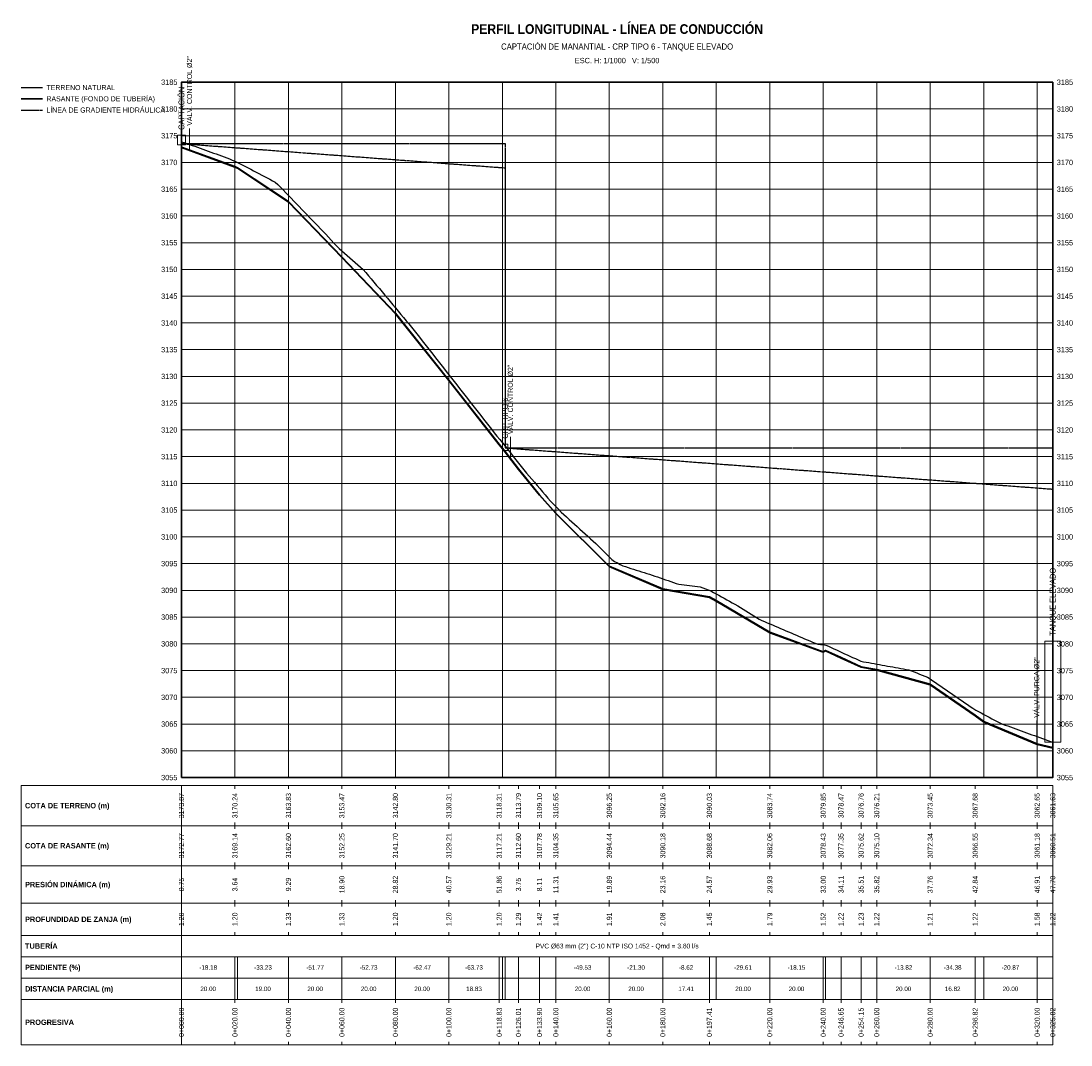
# Model space of a CAD drawing. Header units: metres. Extents: x 295850 to 310263, y 8095845 to 8104014.
# Tile 53 of 77: x 297140 to 297533, y 8099900 to 8100283. Entities that reach past the tile are written whole.
import ezdxf
from ezdxf.enums import TextEntityAlignment as Align

# ---------------------------------------------------------------- set-up
doc = ezdxf.new("R2010")
doc.units = ezdxf.units.M
doc.linetypes.add('DASHED2', pattern=[0.762, 0.635, -0.127])
for name, color, linetype, lineweight in [('PERF-BANDAS', 7, 'Continuous', 18), ('PERF-EST', 6, 'Continuous', 18), ('PERF-GRILLA', 252, 'Continuous', 9), ('PERF-HGL', 134, 'DASHED2', 25), ('PERF-MARCO', 7, 'Continuous', 35), ('PERF-RASANTE', 1, 'Continuous', 35), ('PERF-TERRENO', 32, 'Continuous', 25), ('PERF-TXT', 7, 'Continuous', 18)]:
    doc.layers.add(name, color=color, linetype=linetype, lineweight=lineweight)
doc.styles.add('ARIAL', font='arial.ttf')
doc.styles.add('ARIAL-B', font='arialbd.ttf')

# ---------------------------------------------------------------- blocks, each defined once
blk = doc.blocks.new('PERFIL_LC')
at = {"layer": 'PERF-BANDAS'}
for p, q in [((297200, 8099997), (297200, 8099982)), ((297200, 8099997), (297200, 8099995.8)), ((297220, 8099997), (297220, 8099995.8)), ((297240, 8099997), (297240, 8099995.8)), ((297260, 8099997), (297260, 8099995.8)), ((297280, 8099997), (297280, 8099995.8)), ((297300, 8099997), (297300, 8099995.8)), ((297318.83, 8099997), (297318.83, 8099995.8)), ((297326.01, 8099997), (297326.01, 8099995.8)), ((297333.9, 8099997), (297333.9, 8099995.8)), ((297340, 8099997), (297340, 8099995.8)), ((297360, 8099997), (297360, 8099995.8)), ((297380, 8099997), (297380, 8099995.8)), ((297397.41, 8099997), (297397.41, 8099995.8)), ((297420, 8099997), (297420, 8099995.8)), ((297440, 8099997), (297440, 8099995.8)), ((297446.65, 8099997), (297446.65, 8099995.8)), ((297454.15, 8099997), (297454.15, 8099995.8)), ((297460, 8099997), (297460, 8099995.8)), ((297480, 8099997), (297480, 8099995.8)), ((297496.82, 8099997), (297496.82, 8099995.8)), ((297520, 8099997), (297520, 8099995.8)), ((297525.82, 8099997), (297525.82, 8099995.8)), ((297200, 8099982), (297200, 8099983.2)), ((297200, 8099982), (297200, 8099967)), ((297200, 8099982), (297200, 8099980.8)), ((297220, 8099982), (297220, 8099983.2)), ((297220, 8099982), (297220, 8099980.8)), ((297240, 8099982), (297240, 8099983.2)), ((297240, 8099982), (297240, 8099980.8)), ((297260, 8099982), (297260, 8099983.2)), ((297260, 8099982), (297260, 8099980.8)), ((297280, 8099982), (297280, 8099983.2)), ((297280, 8099982), (297280, 8099980.8)), ((297300, 8099982), (297300, 8099983.2)), ((297300, 8099982), (297300, 8099980.8)), ((297318.83, 8099982), (297318.83, 8099983.2)), ((297318.83, 8099982), (297318.83, 8099980.8)), ((297326.01, 8099982), (297326.01, 8099983.2)), ((297326.01, 8099982), (297326.01, 8099980.8)), ((297333.9, 8099982), (297333.9, 8099983.2)), ((297333.9, 8099982), (297333.9, 8099980.8)), ((297340, 8099982), (297340, 8099983.2)), ((297340, 8099982), (297340, 8099980.8)), ((297360, 8099982), (297360, 8099983.2)), ((297360, 8099982), (297360, 8099980.8)), ((297380, 8099982), (297380, 8099983.2)), ((297380, 8099982), (297380, 8099980.8)), ((297397.41, 8099982), (297397.41, 8099983.2)), ((297397.41, 8099982), (297397.41, 8099980.8)), ((297420, 8099982), (297420, 8099983.2)), ((297420, 8099982), (297420, 8099980.8)), ((297440, 8099982), (297440, 8099983.2)), ((297440, 8099982), (297440, 8099980.8)), ((297446.65, 8099982), (297446.65, 8099983.2)), ((297446.65, 8099982), (297446.65, 8099980.8)), ((297454.15, 8099982), (297454.15, 8099983.2)), ((297454.15, 8099982), (297454.15, 8099980.8)), ((297460, 8099982), (297460, 8099983.2)), ((297460, 8099982), (297460, 8099980.8)), ((297480, 8099982), (297480, 8099983.2)), ((297480, 8099982), (297480, 8099980.8)), ((297496.82, 8099982), (297496.82, 8099983.2)), ((297496.82, 8099982), (297496.82, 8099980.8)), ((297520, 8099982), (297520, 8099983.2)), ((297520, 8099982), (297520, 8099980.8)), ((297525.82, 8099982), (297525.82, 8099983.2)), ((297525.82, 8099982), (297525.82, 8099980.8)), ((297200, 8099967), (297200, 8099968.2)), ((297200, 8099967), (297200, 8099953)), ((297200, 8099967), (297200, 8099965.8)), ((297220, 8099967), (297220, 8099968.2)), ((297220, 8099967), (297220, 8099965.8)), ((297240, 8099967), (297240, 8099968.2)), ((297240, 8099967), (297240, 8099965.8)), ((297260, 8099967), (297260, 8099968.2)), ((297260, 8099967), (297260, 8099965.8)), ((297280, 8099967), (297280, 8099968.2)), ((297280, 8099967), (297280, 8099965.8)), ((297300, 8099967), (297300, 8099968.2)), ((297300, 8099967), (297300, 8099965.8)), ((297318.83, 8099967), (297318.83, 8099968.2)), ((297318.83, 8099967), (297318.83, 8099965.8)), ((297326.01, 8099967), (297326.01, 8099968.2)), ((297326.01, 8099967), (297326.01, 8099965.8)), ((297333.9, 8099967), (297333.9, 8099968.2)), ((297333.9, 8099967), (297333.9, 8099965.8)), ((297340, 8099967), (297340, 8099968.2)), ((297340, 8099967), (297340, 8099965.8)), ((297360, 8099967), (297360, 8099968.2)), ((297360, 8099967), (297360, 8099965.8)), ((297380, 8099967), (297380, 8099968.2)), ((297380, 8099967), (297380, 8099965.8)), ((297397.41, 8099967), (297397.41, 8099968.2)), ((297397.41, 8099967), (297397.41, 8099965.8)), ((297420, 8099967), (297420, 8099968.2)), ((297420, 8099967), (297420, 8099965.8)), ((297440, 8099967), (297440, 8099968.2)), ((297440, 8099967), (297440, 8099965.8)), ((297446.65, 8099967), (297446.65, 8099968.2)), ((297446.65, 8099967), (297446.65, 8099965.8)), ((297454.15, 8099967), (297454.15, 8099968.2)), ((297454.15, 8099967), (297454.15, 8099965.8)), ((297460, 8099967), (297460, 8099968.2)), ((297460, 8099967), (297460, 8099965.8)), ((297480, 8099967), (297480, 8099968.2)), ((297480, 8099967), (297480, 8099965.8)), ((297496.82, 8099967), (297496.82, 8099968.2)), ((297496.82, 8099967), (297496.82, 8099965.8)), ((297520, 8099967), (297520, 8099968.2)), ((297520, 8099967), (297520, 8099965.8)), ((297525.82, 8099967), (297525.82, 8099968.2)), ((297525.82, 8099967), (297525.82, 8099965.8)), ((297200, 8099953), (297200, 8099954.2)), ((297220, 8099953), (297220, 8099954.2)), ((297240, 8099953), (297240, 8099954.2)), ((297260, 8099953), (297260, 8099954.2)), ((297280, 8099953), (297280, 8099954.2)), ((297300, 8099953), (297300, 8099954.2)), ((297318.83, 8099953), (297318.83, 8099954.2)), ((297326.01, 8099953), (297326.01, 8099954.2)), ((297333.9, 8099953), (297333.9, 8099954.2)), ((297340, 8099953), (297340, 8099954.2)), ((297360, 8099953), (297360, 8099954.2)), ((297380, 8099953), (297380, 8099954.2)), ((297397.41, 8099953), (297397.41, 8099954.2)), ((297420, 8099953), (297420, 8099954.2)), ((297440, 8099953), (297440, 8099954.2)), ((297446.65, 8099953), (297446.65, 8099954.2)), ((297454.15, 8099953), (297454.15, 8099954.2)), ((297460, 8099953), (297460, 8099954.2)), ((297480, 8099953), (297480, 8099954.2)), ((297496.82, 8099953), (297496.82, 8099954.2)), ((297520, 8099953), (297520, 8099954.2)), ((297525.82, 8099953), (297525.82, 8099954.2)), ((297200, 8099953), (297200, 8099941)), ((297200, 8099953), (297200, 8099951.8)), ((297220, 8099953), (297220, 8099951.8)), ((297240, 8099953), (297240, 8099951.8)), ((297260, 8099953), (297260, 8099951.8)), ((297280, 8099953), (297280, 8099951.8)), ((297300, 8099953), (297300, 8099951.8)), ((297318.83, 8099953), (297318.83, 8099951.8)), ((297326.01, 8099953), (297326.01, 8099951.8)), ((297333.9, 8099953), (297333.9, 8099951.8)), ((297340, 8099953), (297340, 8099951.8)), ((297360, 8099953), (297360, 8099951.8)), ((297380, 8099953), (297380, 8099951.8)), ((297397.41, 8099953), (297397.41, 8099951.8)), ((297420, 8099953), (297420, 8099951.8)), ((297440, 8099953), (297440, 8099951.8)), ((297446.65, 8099953), (297446.65, 8099951.8)), ((297454.15, 8099953), (297454.15, 8099951.8)), ((297460, 8099953), (297460, 8099951.8)), ((297480, 8099953), (297480, 8099951.8)), ((297496.82, 8099953), (297496.82, 8099951.8)), ((297520, 8099953), (297520, 8099951.8)), ((297525.82, 8099953), (297525.82, 8099951.8)), ((297200, 8099941), (297200, 8099942.2)), ((297220, 8099941), (297220, 8099942.2)), ((297240, 8099941), (297240, 8099942.2)), ((297260, 8099941), (297260, 8099942.2)), ((297280, 8099941), (297280, 8099942.2)), ((297300, 8099941), (297300, 8099942.2)), ((297318.83, 8099941), (297318.83, 8099942.2)), ((297326.01, 8099941), (297326.01, 8099942.2)), ((297333.9, 8099941), (297333.9, 8099942.2)), ((297340, 8099941), (297340, 8099942.2)), ((297360, 8099941), (297360, 8099942.2)), ((297380, 8099941), (297380, 8099942.2)), ((297397.41, 8099941), (297397.41, 8099942.2)), ((297420, 8099941), (297420, 8099942.2)), ((297440, 8099941), (297440, 8099942.2)), ((297446.65, 8099941), (297446.65, 8099942.2)), ((297454.15, 8099941), (297454.15, 8099942.2)), ((297460, 8099941), (297460, 8099942.2)), ((297480, 8099941), (297480, 8099942.2)), ((297496.82, 8099941), (297496.82, 8099942.2)), ((297520, 8099941), (297520, 8099942.2)), ((297525.82, 8099941), (297525.82, 8099942.2)), ((297200, 8099941), (297200, 8099933)), ((297525.82, 8099941), (297525.82, 8099933)), ((297200, 8099933), (297200, 8099925)), ((297220, 8099933), (297220, 8099925)), ((297221, 8099933), (297221, 8099925)), ((297240, 8099933), (297240, 8099925)), ((297260, 8099933), (297260, 8099925)), ((297280, 8099933), (297280, 8099925)), ((297300, 8099933), (297300, 8099925)), ((297318.83, 8099933), (297318.83, 8099925)), ((297320, 8099933), (297320, 8099925)), ((297321, 8099933), (297321, 8099925)), ((297326.01, 8099933), (297326.01, 8099925)), ((297333.9, 8099933), (297333.9, 8099925)), ((297340, 8099933), (297340, 8099925)), ((297360, 8099933), (297360, 8099925)), ((297380, 8099933), (297380, 8099925)), ((297397.41, 8099933), (297397.41, 8099925)), ((297400, 8099933), (297400, 8099925)), ((297420, 8099933), (297420, 8099925)), ((297440, 8099933), (297440, 8099925)), ((297440.86, 8099933), (297440.86, 8099925)), ((297446.65, 8099933), (297446.65, 8099925)), ((297454.15, 8099933), (297454.15, 8099925)), ((297460, 8099933), (297460, 8099925)), ((297480, 8099933), (297480, 8099925)), ((297496.82, 8099933), (297496.82, 8099925)), ((297500, 8099933), (297500, 8099925)), ((297520, 8099933), (297520, 8099925)), ((297525.82, 8099933), (297525.82, 8099925)), ((297200, 8099925), (297200, 8099917)), ((297220, 8099925), (297220, 8099917)), ((297221, 8099925), (297221, 8099917)), ((297240, 8099925), (297240, 8099917)), ((297260, 8099925), (297260, 8099917)), ((297280, 8099925), (297280, 8099917)), ((297300, 8099925), (297300, 8099917)), ((297318.83, 8099925), (297318.83, 8099917)), ((297320, 8099925), (297320, 8099917)), ((297321, 8099925), (297321, 8099917)), ((297326.01, 8099925), (297326.01, 8099917)), ((297333.9, 8099925), (297333.9, 8099917)), ((297340, 8099925), (297340, 8099917)), ((297360, 8099925), (297360, 8099917)), ((297380, 8099925), (297380, 8099917)), ((297397.41, 8099925), (297397.41, 8099917)), ((297400, 8099925), (297400, 8099917)), ((297420, 8099925), (297420, 8099917)), ((297440, 8099925), (297440, 8099917)), ((297440.86, 8099925), (297440.86, 8099917)), ((297446.65, 8099925), (297446.65, 8099917)), ((297454.15, 8099925), (297454.15, 8099917)), ((297460, 8099925), (297460, 8099917)), ((297480, 8099925), (297480, 8099917)), ((297496.82, 8099925), (297496.82, 8099917)), ((297500, 8099925), (297500, 8099917)), ((297520, 8099925), (297520, 8099917)), ((297525.82, 8099925), (297525.82, 8099917)), ((297200, 8099917), (297200, 8099900)), ((297200, 8099917), (297200, 8099915.8)), ((297220, 8099917), (297220, 8099915.8)), ((297240, 8099917), (297240, 8099915.8)), ((297260, 8099917), (297260, 8099915.8)), ((297280, 8099917), (297280, 8099915.8)), ((297300, 8099917), (297300, 8099915.8)), ((297318.83, 8099917), (297318.83, 8099915.8)), ((297326.01, 8099917), (297326.01, 8099915.8)), ((297333.9, 8099917), (297333.9, 8099915.8)), ((297340, 8099917), (297340, 8099915.8)), ((297360, 8099917), (297360, 8099915.8)), ((297380, 8099917), (297380, 8099915.8)), ((297397.41, 8099917), (297397.41, 8099915.8)), ((297420, 8099917), (297420, 8099915.8)), ((297440, 8099917), (297440, 8099915.8)), ((297446.65, 8099917), (297446.65, 8099915.8)), ((297454.15, 8099917), (297454.15, 8099915.8)), ((297460, 8099917), (297460, 8099915.8)), ((297480, 8099917), (297480, 8099915.8)), ((297496.82, 8099917), (297496.82, 8099915.8)), ((297520, 8099917), (297520, 8099915.8)), ((297525.82, 8099917), (297525.82, 8099915.8)), ((297200, 8099900), (297200, 8099901.2)), ((297220, 8099900), (297220, 8099901.2)), ((297240, 8099900), (297240, 8099901.2)), ((297260, 8099900), (297260, 8099901.2)), ((297280, 8099900), (297280, 8099901.2)), ((297300, 8099900), (297300, 8099901.2)), ((297318.83, 8099900), (297318.83, 8099901.2)), ((297326.01, 8099900), (297326.01, 8099901.2)), ((297333.9, 8099900), (297333.9, 8099901.2)), ((297340, 8099900), (297340, 8099901.2)), ((297360, 8099900), (297360, 8099901.2)), ((297380, 8099900), (297380, 8099901.2)), ((297397.41, 8099900), (297397.41, 8099901.2)), ((297420, 8099900), (297420, 8099901.2)), ((297440, 8099900), (297440, 8099901.2)), ((297446.65, 8099900), (297446.65, 8099901.2)), ((297454.15, 8099900), (297454.15, 8099901.2)), ((297460, 8099900), (297460, 8099901.2)), ((297480, 8099900), (297480, 8099901.2)), ((297496.82, 8099900), (297496.82, 8099901.2)), ((297520, 8099900), (297520, 8099901.2)), ((297525.82, 8099900), (297525.82, 8099901.2))]:
    blk.add_line(p, q, dxfattribs=at)
for points in [[(297140, 8099982), (297525.82, 8099982), (297525.82, 8099997), (297140, 8099997)], [(297140, 8099967), (297525.82, 8099967), (297525.82, 8099982), (297140, 8099982)], [(297140, 8099953), (297525.82, 8099953), (297525.82, 8099967), (297140, 8099967)], [(297140, 8099941), (297525.82, 8099941), (297525.82, 8099953), (297140, 8099953)], [(297140, 8099933), (297525.82, 8099933), (297525.82, 8099941), (297140, 8099941)], [(297140, 8099925), (297525.82, 8099925), (297525.82, 8099933), (297140, 8099933)], [(297140, 8099917), (297525.82, 8099917), (297525.82, 8099925), (297140, 8099925)], [(297140, 8099900), (297525.82, 8099900), (297525.82, 8099917), (297140, 8099917)]]:
    blk.add_lwpolyline(points, close=True, dxfattribs=at)
at = {"layer": 'PERF-EST'}
for p, q in [((297203, 8100234.46), (297203, 8100242.72)), ((297323, 8100119.1), (297323, 8100127.37)), ((297519.82, 8100012.43), (297519.82, 8100021.38))]:
    blk.add_line(p, q, dxfattribs=at)
for points in [[(297198.5, 8100236.55), (297201.5, 8100236.55), (297201.5, 8100240.15), (297198.5, 8100240.15)], [(297320, 8100122.29), (297322, 8100122.29), (297322, 8100124.69), (297320, 8100124.69)], [(297522.82, 8100013.25), (297528.82, 8100013.25), (297528.82, 8100051.05), (297522.82, 8100051.05)]]:
    blk.add_lwpolyline(points, close=True, dxfattribs=at)
at = {"layer": 'PERF-GRILLA'}
for p, q in [((297200, 8100260), (297525.82, 8100260)), ((297200, 8100000), (297200, 8100260)), ((297220, 8100000), (297220, 8100260)), ((297240, 8100000), (297240, 8100260)), ((297260, 8100000), (297260, 8100260)), ((297280, 8100000), (297280, 8100260)), ((297300, 8100000), (297300, 8100260)), ((297320, 8100000), (297320, 8100260)), ((297340, 8100000), (297340, 8100260)), ((297360, 8100000), (297360, 8100260)), ((297380, 8100000), (297380, 8100260)), ((297400, 8100000), (297400, 8100260)), ((297420, 8100000), (297420, 8100260)), ((297440, 8100000), (297440, 8100260)), ((297460, 8100000), (297460, 8100260)), ((297480, 8100000), (297480, 8100260)), ((297500, 8100000), (297500, 8100260)), ((297520, 8100000), (297520, 8100260)), ((297200, 8100250), (297525.82, 8100250)), ((297200, 8100240), (297525.82, 8100240)), ((297200, 8100230), (297525.82, 8100230)), ((297200, 8100220), (297525.82, 8100220)), ((297200, 8100210), (297525.82, 8100210)), ((297200, 8100200), (297525.82, 8100200)), ((297200, 8100190), (297525.82, 8100190)), ((297200, 8100180), (297525.82, 8100180)), ((297200, 8100170), (297525.82, 8100170)), ((297200, 8100160), (297525.82, 8100160)), ((297200, 8100150), (297525.82, 8100150)), ((297200, 8100140), (297525.82, 8100140)), ((297200, 8100130), (297525.82, 8100130)), ((297200, 8100120), (297525.82, 8100120)), ((297200, 8100110), (297525.82, 8100110)), ((297200, 8100100), (297525.82, 8100100)), ((297200, 8100090), (297525.82, 8100090)), ((297200, 8100080), (297525.82, 8100080)), ((297200, 8100070), (297525.82, 8100070)), ((297200, 8100060), (297525.82, 8100060)), ((297200, 8100050), (297525.82, 8100050)), ((297200, 8100040), (297525.82, 8100040)), ((297200, 8100030), (297525.82, 8100030)), ((297200, 8100020), (297525.82, 8100020)), ((297200, 8100010), (297525.82, 8100010)), ((297200, 8100000), (297525.82, 8100000))]:
    blk.add_line(p, q, dxfattribs=at)
at = {"layer": 'PERF-HGL'}
blk.add_line((297140, 8100249.6), (297148, 8100249.6), dxfattribs=at)
blk.add_lwpolyline([(297200, 8100237.05), (297321, 8100227.98), (297321, 8100123.29), (297525.82, 8100107.86)], dxfattribs=at)
at = {"layer": 'PERF-HGL', "color": 3}
blk.add_lwpolyline([(297200, 8100237.05), (297321, 8100237.05), (297321, 8100123.29), (297525.82, 8100123.29)], dxfattribs=at)
at = {"layer": 'PERF-MARCO'}
blk.add_lwpolyline([(297200, 8100000), (297525.82, 8100000), (297525.82, 8100260), (297200, 8100260)], close=True, dxfattribs=at)
at = {"layer": 'PERF-RASANTE'}
blk.add_line((297140, 8100253.8), (297148, 8100253.8), dxfattribs=at)
at = {"layer": 'PERF-RASANTE', "color": 5}
blk.add_lwpolyline([(297200, 8100235.75), (297220, 8100228.47), (297221, 8100228.03), (297240, 8100215.41), (297260, 8100194.7), (297280, 8100173.6), (297300, 8100148.62), (297318.83, 8100124.62), (297320, 8100123.14), (297321, 8100121.89), (297326.01, 8100115.4), (297333.9, 8100105.77), (297340, 8100098.89), (297360, 8100079.08), (297380, 8100070.56), (297397.41, 8100067.56), (297400, 8100066.16), (297420, 8100054.31), (297440, 8100047.05), (297440.86, 8100047.57), (297446.65, 8100044.9), (297454.15, 8100041.44), (297460, 8100040.4), (297480, 8100034.87), (297496.82, 8100023.31), (297500, 8100020.9), (297520, 8100012.56), (297525.82, 8100011.21)], dxfattribs=at)
at = {"layer": 'PERF-RASANTE'}
blk.add_lwpolyline([(297200, 8100235.55), (297220, 8100228.27), (297221, 8100227.83), (297240, 8100215.21), (297260, 8100194.5), (297280, 8100173.4), (297300, 8100148.42), (297318.83, 8100124.42), (297320, 8100122.94), (297321, 8100121.69), (297326.01, 8100115.2), (297333.9, 8100105.57), (297340, 8100098.69), (297360, 8100078.88), (297380, 8100070.36), (297397.41, 8100067.36), (297400, 8100065.96), (297420, 8100054.11), (297440, 8100046.85), (297440.86, 8100047.37), (297446.65, 8100044.7), (297454.15, 8100041.24), (297460, 8100040.2), (297480, 8100034.67), (297496.82, 8100023.11), (297500, 8100020.7), (297520, 8100012.36), (297525.82, 8100011.01)], dxfattribs=at)
at = {"layer": 'PERF-TERRENO'}
blk.add_line((297140, 8100258), (297148, 8100258), dxfattribs=at)
blk.add_lwpolyline([(297200, 8100237.75), (297201, 8100237.4), (297202, 8100237.06), (297203, 8100236.72), (297204, 8100236.38), (297205, 8100236.06), (297206, 8100235.69), (297207, 8100235.33), (297208, 8100234.97), (297209, 8100234.6), (297210, 8100234.24), (297211, 8100233.87), (297212, 8100233.53), (297213, 8100233.16), (297214, 8100232.79), (297215, 8100232.42), (297216, 8100232.06), (297217, 8100231.69), (297218, 8100231.32), (297219, 8100230.91), (297220, 8100230.47), (297221, 8100230.03), (297222, 8100229.54), (297223, 8100229.03), (297224, 8100228.5), (297225, 8100227.96), (297226, 8100227.43), (297227, 8100226.89), (297228, 8100226.35), (297229, 8100225.82), (297230, 8100225.28), (297231, 8100224.75), (297232, 8100224.22), (297233, 8100223.69), (297234, 8100223.16), (297235, 8100222.64), (297236, 8100221.73), (297237, 8100220.72), (297238, 8100219.7), (297239, 8100218.68), (297240, 8100217.66), (297241, 8100216.64), (297242, 8100215.53), (297243, 8100214.49), (297244, 8100213.47), (297245, 8100212.44), (297246, 8100211.41), (297247, 8100210.38), (297248, 8100209.35), (297249, 8100208.31), (297250, 8100207.28), (297251, 8100206.25), (297252, 8100205.22), (297253, 8100204.19), (297254, 8100203.13), (297255, 8100202.04), (297256, 8100200.95), (297257, 8100199.86), (297258, 8100198.77), (297259, 8100197.82), (297260, 8100196.95), (297261, 8100196.08), (297262, 8100195.2), (297263, 8100194.33), (297264, 8100193.45), (297265, 8100192.58), (297266, 8100191.71), (297267, 8100190.83), (297268, 8100189.96), (297269, 8100188.86), (297270, 8100187.66), (297271, 8100186.46), (297272, 8100185.25), (297273, 8100184.04), (297274, 8100182.84), (297275, 8100181.63), (297276, 8100180.43), (297277, 8100179.22), (297278, 8100178.01), (297279, 8100176.81), (297280, 8100175.6), (297281, 8100174.4), (297282, 8100173.2), (297283, 8100172), (297284, 8100170.8), (297285, 8100169.6), (297286, 8100168.4), (297287, 8100167.15), (297288, 8100165.9), (297289, 8100164.64), (297290, 8100163.36), (297291, 8100162.09), (297292, 8100160.81), (297293, 8100159.54), (297294, 8100158.27), (297295, 8100156.99), (297296, 8100155.72), (297297, 8100154.44), (297298, 8100153.17), (297299, 8100151.89), (297300, 8100150.62), (297301, 8100149.34), (297302, 8100148.07), (297303, 8100146.8), (297304, 8100145.52), (297305, 8100144.25), (297306, 8100142.97), (297307, 8100141.7), (297308, 8100140.42), (297309, 8100139.15), (297310, 8100137.87), (297311, 8100136.6), (297312, 8100135.32), (297313, 8100134.05), (297314, 8100132.78), (297315, 8100131.5), (297316, 8100130.23), (297317, 8100128.95), (297318, 8100127.68), (297319, 8100126.4), (297320, 8100125.15), (297321, 8100123.89), (297322, 8100122.63), (297323, 8100121.37), (297324, 8100120.11), (297325, 8100118.85), (297326, 8100117.6), (297327, 8100116.34), (297328, 8100115.08), (297329, 8100113.85), (297330, 8100112.7), (297331, 8100111.55), (297332, 8100110.4), (297333, 8100109.25), (297334, 8100108.09), (297335, 8100106.88), (297336, 8100105.66), (297337, 8100104.44), (297338, 8100103.32), (297339, 8100102.31), (297340, 8100101.31), (297341, 8100100.3), (297342, 8100099.29), (297343, 8100098.33), (297344, 8100097.43), (297345, 8100096.52), (297346, 8100095.62), (297347, 8100094.72), (297348, 8100093.82), (297349, 8100092.92), (297350, 8100092.01), (297351, 8100091.11), (297352, 8100090.21), (297353, 8100089.31), (297354, 8100088.4), (297355, 8100087.47), (297356, 8100086.47), (297357, 8100085.48), (297358, 8100084.49), (297359, 8100083.49), (297360, 8100082.5), (297361, 8100081.51), (297362, 8100080.81), (297363, 8100080.25), (297364, 8100079.7), (297365, 8100079.2), (297366, 8100078.88), (297367, 8100078.55), (297368, 8100078.23), (297369, 8100077.91), (297370, 8100077.59), (297371, 8100077.27), (297372, 8100076.95), (297373, 8100076.63), (297374, 8100076.31), (297375, 8100075.99), (297376, 8100075.67), (297377, 8100075.34), (297378, 8100075.01), (297379, 8100074.66), (297380, 8100074.32), (297381, 8100073.98), (297382, 8100073.64), (297383, 8100073.3), (297384, 8100072.96), (297385, 8100072.62), (297386, 8100072.35), (297387, 8100072.22), (297388, 8100072.09), (297389, 8100071.96), (297390, 8100071.83), (297391, 8100071.7), (297392, 8100071.57), (297393, 8100071.44), (297394, 8100071.27), (297395, 8100070.93), (297396, 8100070.59), (297397, 8100070.25), (297398, 8100069.79), (297399, 8100069.24), (297400, 8100068.69), (297401, 8100068.14), (297402, 8100067.59), (297403, 8100067.03), (297404, 8100066.48), (297405, 8100065.93), (297406, 8100065.38), (297407, 8100064.83), (297408, 8100064.23), (297409, 8100063.6), (297410, 8100062.98), (297411, 8100062.35), (297412, 8100061.72), (297413, 8100061.1), (297414, 8100060.47), (297415, 8100059.85), (297416, 8100059.2), (297417, 8100058.77), (297418, 8100058.34), (297419, 8100057.91), (297420, 8100057.49), (297421, 8100057.06), (297422, 8100056.63), (297423, 8100056.2), (297424, 8100055.78), (297425, 8100055.35), (297426, 8100054.92), (297427, 8100054.49), (297428, 8100054.07), (297429, 8100053.64), (297430, 8100053.21), (297431, 8100052.78), (297432, 8100052.36), (297433, 8100051.93), (297434, 8100051.5), (297435, 8100051.08), (297436, 8100050.65), (297437, 8100050.22), (297438, 8100049.89), (297439, 8100049.79), (297440, 8100049.7), (297441, 8100049.55), (297442, 8100049.09), (297443, 8100048.63), (297444, 8100048.16), (297445, 8100047.7), (297446, 8100047.24), (297447, 8100046.78), (297448, 8100046.32), (297449, 8100045.85), (297450, 8100045.39), (297451, 8100044.93), (297452, 8100044.47), (297453, 8100044.01), (297454, 8100043.54), (297455, 8100043.32), (297456, 8100043.14), (297457, 8100042.97), (297458, 8100042.79), (297459, 8100042.61), (297460, 8100042.43), (297461, 8100042.25), (297462, 8100042.07), (297463, 8100041.89), (297464, 8100041.71), (297465, 8100041.54), (297466, 8100041.36), (297467, 8100041.18), (297468, 8100041), (297469, 8100040.82), (297470, 8100040.64), (297471, 8100040.46), (297472, 8100040.25), (297473, 8100039.87), (297474, 8100039.48), (297475, 8100039.1), (297476, 8100038.71), (297477, 8100038.33), (297478, 8100037.95), (297479, 8100037.56), (297480, 8100036.89), (297481, 8100036.21), (297482, 8100035.52), (297483, 8100034.83), (297484, 8100034.14), (297485, 8100033.46), (297486, 8100032.77), (297487, 8100032.08), (297488, 8100031.39), (297489, 8100030.7), (297490, 8100030.02), (297491, 8100029.33), (297492, 8100028.64), (297493, 8100027.95), (297494, 8100027.27), (297495, 8100026.58), (297496, 8100025.89), (297497, 8100025.23), (297498, 8100024.7), (297499, 8100024.17), (297500, 8100023.64), (297501, 8100023.11), (297502, 8100022.57), (297503, 8100022.02), (297504, 8100021.47), (297505, 8100020.95), (297506, 8100020.43), (297507, 8100020.01), (297508, 8100019.65), (297509, 8100019.29), (297510, 8100018.93), (297511, 8100018.57), (297512, 8100018.2), (297513, 8100017.84), (297514, 8100017.48), (297515, 8100017.12), (297516, 8100016.76), (297517, 8100016.39), (297518, 8100016.03), (297519, 8100015.67), (297520, 8100015.31), (297521, 8100014.95), (297522, 8100014.59), (297523, 8100014.22), (297524, 8100013.86), (297525, 8100013.5), (297525.82, 8100013.25)], dxfattribs=at)
at = {"layer": 'PERF-EST', "style": 'ARIAL', "width": 0.9}
for s, height, p in [('VÁLV. CONTROL Ø2"', 1.9, (297203, 8100243.72)), ('CAPTACIÓN', 2.2, (297200, 8100242.15)), ('VÁLV. CONTROL Ø2"', 1.9, (297323, 8100128.37)), ('CRP TIPO 6', 2.2, (297321, 8100126.69)), ('TANQUE ELEVADO', 2.2, (297525.82, 8100053.05)), ('VÁLV. PURGA Ø2"', 1.9, (297519.82, 8100022.38))]:
    blk.add_text(s, height=height, rotation=90, dxfattribs=at).set_placement(p, align=Align.MIDDLE_LEFT)
at = {"layer": 'PERF-TXT', "width": 0.9}
for s, height, style, p in [('PERFIL LONGITUDINAL - LÍNEA DE CONDUCCIÓN', 3.6, 'ARIAL-B', (297362.91, 8100277)), ('CAPTACIÓN DE MANANTIAL - CRP TIPO 6 - TANQUE ELEVADO', 2.3, 'ARIAL', (297362.91, 8100271.5)), ('ESC. H: 1/1000   V: 1/500', 2, 'ARIAL', (297362.91, 8100266.5))]:
    blk.add_text(s, height=height, dxfattribs=dict(at, style=style)).set_placement(p, align=Align.BOTTOM_CENTER)
at = {"layer": 'PERF-TXT', "style": 'ARIAL', "width": 0.9}
for s, p in [('3185', (297198.5, 8100260)), ('3180', (297198.5, 8100250)), ('3175', (297198.5, 8100240)), ('3170', (297198.5, 8100230)), ('3165', (297198.5, 8100220)), ('3160', (297198.5, 8100210)), ('3155', (297198.5, 8100200)), ('3150', (297198.5, 8100190)), ('3145', (297198.5, 8100180)), ('3140', (297198.5, 8100170)), ('3135', (297198.5, 8100160)), ('3130', (297198.5, 8100150)), ('3125', (297198.5, 8100140)), ('3120', (297198.5, 8100130)), ('3115', (297198.5, 8100120)), ('3110', (297198.5, 8100110)), ('3105', (297198.5, 8100100)), ('3100', (297198.5, 8100090)), ('3095', (297198.5, 8100080)), ('3090', (297198.5, 8100070)), ('3085', (297198.5, 8100060)), ('3080', (297198.5, 8100050)), ('3075', (297198.5, 8100040)), ('3070', (297198.5, 8100030)), ('3065', (297198.5, 8100020)), ('3060', (297198.5, 8100010)), ('3055', (297198.5, 8100000))]:
    blk.add_text(s, height=2, dxfattribs=at).set_placement(p, align=Align.MIDDLE_RIGHT)
at = {"layer": 'PERF-TXT', "width": 0.9}
for s, height, style, p in [('3185', 2, 'ARIAL', (297527.32, 8100260)), ('TERRENO NATURAL', 1.9, 'ARIAL', (297149.5, 8100258)), ('RASANTE (FONDO DE TUBERÍA)', 1.9, 'ARIAL', (297149.5, 8100253.8)), ('LÍNEA DE GRADIENTE HIDRÁULICA', 1.9, 'ARIAL', (297149.5, 8100249.6)), ('3180', 2, 'ARIAL', (297527.32, 8100250)), ('3175', 2, 'ARIAL', (297527.32, 8100240)), ('3170', 2, 'ARIAL', (297527.32, 8100230)), ('3165', 2, 'ARIAL', (297527.32, 8100220)), ('3160', 2, 'ARIAL', (297527.32, 8100210)), ('3155', 2, 'ARIAL', (297527.32, 8100200)), ('3150', 2, 'ARIAL', (297527.32, 8100190)), ('3145', 2, 'ARIAL', (297527.32, 8100180)), ('3140', 2, 'ARIAL', (297527.32, 8100170)), ('3135', 2, 'ARIAL', (297527.32, 8100160)), ('3130', 2, 'ARIAL', (297527.32, 8100150)), ('3125', 2, 'ARIAL', (297527.32, 8100140)), ('3120', 2, 'ARIAL', (297527.32, 8100130)), ('3115', 2, 'ARIAL', (297527.32, 8100120)), ('3110', 2, 'ARIAL', (297527.32, 8100110)), ('3105', 2, 'ARIAL', (297527.32, 8100100)), ('3100', 2, 'ARIAL', (297527.32, 8100090)), ('3095', 2, 'ARIAL', (297527.32, 8100080)), ('3090', 2, 'ARIAL', (297527.32, 8100070)), ('3085', 2, 'ARIAL', (297527.32, 8100060)), ('3080', 2, 'ARIAL', (297527.32, 8100050)), ('3075', 2, 'ARIAL', (297527.32, 8100040)), ('3070', 2, 'ARIAL', (297527.32, 8100030)), ('3065', 2, 'ARIAL', (297527.32, 8100020)), ('3060', 2, 'ARIAL', (297527.32, 8100010)), ('3055', 2, 'ARIAL', (297527.32, 8100000)), ('COTA DE TERRENO (m)', 2, 'ARIAL-B', (297141.5, 8099989.5)), ('COTA DE RASANTE (m)', 2, 'ARIAL-B', (297141.5, 8099974.5)), ('PRESIÓN DINÁMICA (m)', 2, 'ARIAL-B', (297141.5, 8099960)), ('PROFUNDIDAD DE ZANJA (m)', 2, 'ARIAL-B', (297141.5, 8099947)), ('TUBERÍA', 2, 'ARIAL-B', (297141.5, 8099937)), ('PENDIENTE (%)', 2, 'ARIAL-B', (297141.5, 8099929)), ('DISTANCIA PARCIAL (m)', 2, 'ARIAL-B', (297141.5, 8099921)), ('PROGRESIVA', 2, 'ARIAL-B', (297141.5, 8099908.5))]:
    blk.add_text(s, height=height, dxfattribs=dict(at, style=style)).set_placement(p, align=Align.MIDDLE_LEFT)
at = {"layer": 'PERF-TXT', "style": 'ARIAL', "width": 0.9}
for s, p in [('3173.87', (297200, 8099989.5)), ('3170.24', (297220, 8099989.5)), ('3163.83', (297240, 8099989.5)), ('3153.47', (297260, 8099989.5)), ('3142.80', (297280, 8099989.5)), ('3130.31', (297300, 8099989.5)), ('3118.31', (297318.83, 8099989.5)), ('3113.79', (297326.01, 8099989.5)), ('3109.10', (297333.9, 8099989.5)), ('3105.65', (297340, 8099989.5)), ('3096.25', (297360, 8099989.5)), ('3092.16', (297380, 8099989.5)), ('3090.03', (297397.41, 8099989.5)), ('3083.74', (297420, 8099989.5)), ('3079.85', (297440, 8099989.5)), ('3078.47', (297446.65, 8099989.5)), ('3076.76', (297454.15, 8099989.5)), ('3076.21', (297460, 8099989.5)), ('3073.45', (297480, 8099989.5)), ('3067.68', (297496.82, 8099989.5)), ('3062.65', (297520, 8099989.5)), ('3061.63', (297525.82, 8099989.5)), ('3172.77', (297200, 8099974.5)), ('3169.14', (297220, 8099974.5)), ('3162.60', (297240, 8099974.5)), ('3152.25', (297260, 8099974.5)), ('3141.70', (297280, 8099974.5)), ('3129.21', (297300, 8099974.5)), ('3117.21', (297318.83, 8099974.5)), ('3112.60', (297326.01, 8099974.5)), ('3107.78', (297333.9, 8099974.5)), ('3104.35', (297340, 8099974.5)), ('3094.44', (297360, 8099974.5)), ('3090.18', (297380, 8099974.5)), ('3088.68', (297397.41, 8099974.5)), ('3082.06', (297420, 8099974.5)), ('3078.43', (297440, 8099974.5)), ('3077.35', (297446.65, 8099974.5)), ('3075.62', (297454.15, 8099974.5)), ('3075.10', (297460, 8099974.5)), ('3072.34', (297480, 8099974.5)), ('3066.55', (297496.82, 8099974.5)), ('3061.18', (297520, 8099974.5)), ('3060.51', (297525.82, 8099974.5)), ('0.75', (297200, 8099960)), ('3.64', (297220, 8099960)), ('9.29', (297240, 8099960)), ('18.90', (297260, 8099960)), ('28.82', (297280, 8099960)), ('40.57', (297300, 8099960)), ('51.86', (297318.83, 8099960)), ('3.75', (297326.01, 8099960)), ('8.11', (297333.9, 8099960)), ('11.31', (297340, 8099960)), ('19.89', (297360, 8099960)), ('23.16', (297380, 8099960)), ('24.57', (297397.41, 8099960)), ('29.93', (297420, 8099960)), ('33.00', (297440, 8099960)), ('34.11', (297446.65, 8099960)), ('35.51', (297454.15, 8099960)), ('35.82', (297460, 8099960)), ('37.76', (297480, 8099960)), ('42.84', (297496.82, 8099960)), ('46.91', (297520, 8099960)), ('47.70', (297525.82, 8099960)), ('1.20', (297200, 8099947)), ('1.20', (297220, 8099947)), ('1.33', (297240, 8099947)), ('1.33', (297260, 8099947)), ('1.20', (297280, 8099947)), ('1.20', (297300, 8099947)), ('1.20', (297318.83, 8099947)), ('1.29', (297326.01, 8099947)), ('1.42', (297333.9, 8099947)), ('1.41', (297340, 8099947)), ('1.91', (297360, 8099947)), ('2.08', (297380, 8099947)), ('1.45', (297397.41, 8099947)), ('1.79', (297420, 8099947)), ('1.52', (297440, 8099947)), ('1.22', (297446.65, 8099947)), ('1.23', (297454.15, 8099947)), ('1.22', (297460, 8099947)), ('1.21', (297480, 8099947)), ('1.22', (297496.82, 8099947)), ('1.58', (297520, 8099947)), ('1.22', (297525.82, 8099947)), ('0+000.00', (297200, 8099908.5)), ('0+020.00', (297220, 8099908.5)), ('0+040.00', (297240, 8099908.5)), ('0+060.00', (297260, 8099908.5)), ('0+080.00', (297280, 8099908.5)), ('0+100.00', (297300, 8099908.5)), ('0+118.83', (297318.83, 8099908.5)), ('0+126.01', (297326.01, 8099908.5)), ('0+133.90', (297333.9, 8099908.5)), ('0+140.00', (297340, 8099908.5)), ('0+160.00', (297360, 8099908.5)), ('0+180.00', (297380, 8099908.5)), ('0+197.41', (297397.41, 8099908.5)), ('0+220.00', (297420, 8099908.5)), ('0+240.00', (297440, 8099908.5)), ('0+246.65', (297446.65, 8099908.5)), ('0+254.15', (297454.15, 8099908.5)), ('0+260.00', (297460, 8099908.5)), ('0+280.00', (297480, 8099908.5)), ('0+296.82', (297496.82, 8099908.5)), ('0+320.00', (297520, 8099908.5)), ('0+325.82', (297525.82, 8099908.5))]:
    blk.add_text(s, height=1.9, rotation=90, dxfattribs=at).set_placement(p, align=Align.MIDDLE_CENTER)
for s, height, p in [('PVC Ø63 mm (2") C-10 NTP ISO 1452 - Qmd = 3.60 l/s', 1.8, (297362.91, 8099937)), ('-18.18', 1.7, (297210, 8099929)), ('-33.23', 1.7, (297230.5, 8099929)), ('-51.77', 1.7, (297250, 8099929)), ('-52.73', 1.7, (297270, 8099929)), ('-62.47', 1.7, (297290, 8099929)), ('-63.73', 1.7, (297309.41, 8099929)), ('-49.53', 1.7, (297350, 8099929)), ('-21.30', 1.7, (297370, 8099929)), ('-8.62', 1.7, (297388.71, 8099929)), ('-29.61', 1.7, (297410, 8099929)), ('-18.15', 1.7, (297430, 8099929)), ('-13.82', 1.7, (297470, 8099929)), ('-34.38', 1.7, (297488.41, 8099929)), ('-20.87', 1.7, (297510, 8099929)), ('20.00', 1.7, (297210, 8099921)), ('19.00', 1.7, (297230.5, 8099921)), ('20.00', 1.7, (297250, 8099921)), ('20.00', 1.7, (297270, 8099921)), ('20.00', 1.7, (297290, 8099921)), ('18.83', 1.7, (297309.41, 8099921)), ('20.00', 1.7, (297350, 8099921)), ('20.00', 1.7, (297370, 8099921)), ('17.41', 1.7, (297388.71, 8099921)), ('20.00', 1.7, (297410, 8099921)), ('20.00', 1.7, (297430, 8099921)), ('20.00', 1.7, (297470, 8099921)), ('16.82', 1.7, (297488.41, 8099921)), ('20.00', 1.7, (297510, 8099921))]:
    blk.add_text(s, height=height, dxfattribs=at).set_placement(p, align=Align.MIDDLE_CENTER)

msp = doc.modelspace()

# ---------------------------------------------------------------- block references
at = {"layer": 'PERF-MARCO'}
msp.add_blockref('PERFIL_LC', (0, 0), dxfattribs=at)

doc.saveas('drawing.dxf')
